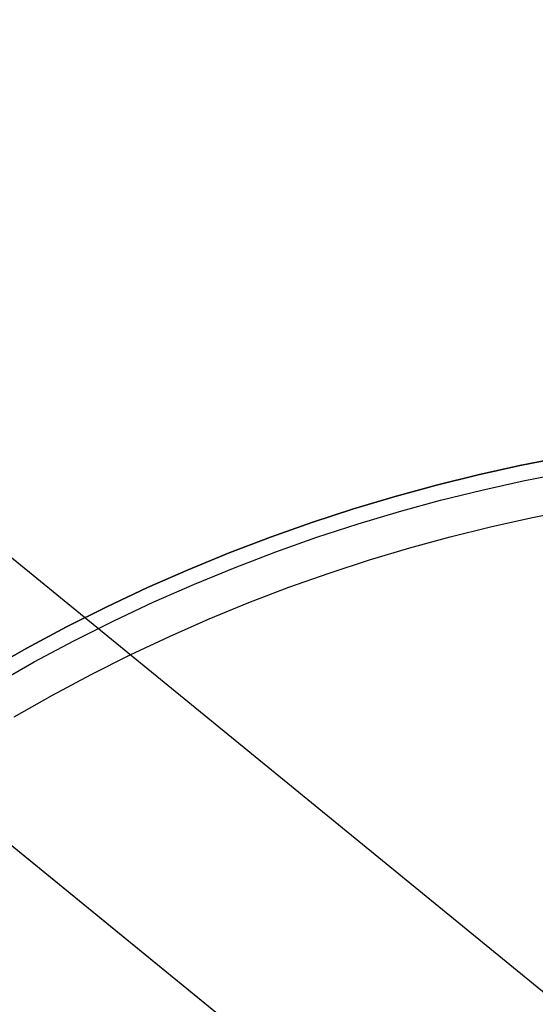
# Model space of a CAD drawing. Header units: millimetres. Extents: x -104 to 128, y -124 to 124.
# Tile 245 of 256: x -49 to -20, y 68 to 123. Entities that reach past the tile are written whole.
import ezdxf

# ---------------------------------------------------------------- set-up
doc = ezdxf.new("R2010")
doc.units = ezdxf.units.MM
doc.header["$MEASUREMENT"] = 0
doc.layers.add('Predefinito', color=5, linetype='Continuous')

msp = doc.modelspace()

# ---------------------------------------------------------------- linework, layer by layer
at = {"layer": 'Predefinito'}
for points in [[(-18.59263551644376, 98.33053684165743), (-20.91730727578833, 97.87180136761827), (-23.24684651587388, 97.3542701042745), (-25.57917499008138, 96.77718911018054), (-27.9121517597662, 96.13989581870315), (-30.24357782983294, 95.44182423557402), (-32.57120124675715, 94.68250988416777), (-34.89272264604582, 93.86159445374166), (-37.2058012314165, 92.97883010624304), (-39.50806116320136, 92.03408339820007), (-41.79709832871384, 91.02733877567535), (-44.07048746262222, 89.95870160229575), (-46.32578958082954, 88.82840068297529), (-48.56055968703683, 87.63679024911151), (-50.77235470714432, 86.38435137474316)], [(-18.59263551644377, 98.33053684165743), (-20.91730727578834, 97.87180136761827), (-23.24684651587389, 97.3542701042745), (-25.57917499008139, 96.77718911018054), (-27.9121517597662, 96.13989581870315), (-30.24357782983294, 95.44182423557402), (-32.57120124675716, 94.68250988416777), (-34.89272264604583, 93.86159445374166), (-37.20580123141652, 92.97883010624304), (-39.50806116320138, 92.03408339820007), (-41.79709832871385, 91.02733877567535), (-44.07048746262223, 89.95870160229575), (-46.32578958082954, 88.82840068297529), (-48.56055968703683, 87.63679024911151), (-50.77235470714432, 86.38435137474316)], [(-50.77235470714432, 86.38435137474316), (-48.56055968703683, 87.63679024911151), (-46.32578958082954, 88.82840068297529), (-44.07048746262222, 89.95870160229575), (-41.79709832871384, 91.02733877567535), (-39.50806116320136, 92.03408339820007), (-37.2058012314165, 92.97883010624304), (-34.89272264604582, 93.86159445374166), (-32.57120124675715, 94.68250988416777), (-30.24357782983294, 95.44182423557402), (-27.9121517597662, 96.13989581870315), (-25.57917499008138, 96.77718911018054), (-23.24684651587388, 97.3542701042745), (-20.91730727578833, 97.87180136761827), (-18.59263551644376, 98.33053684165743)], [(-50.3297108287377, 85.62530965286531), (-48.13735040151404, 86.86674360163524), (-45.92221676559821, 88.04788359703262), (-43.68673152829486, 89.16825279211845), (-41.43331820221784, 90.2275000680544), (-39.16439434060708, 91.2253986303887), (-36.88236389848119, 92.1618440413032), (-34.58960986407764, 93.03685171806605), (-32.28848720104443, 93.85055393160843), (-29.98131613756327, 94.60319634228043), (-27.67037583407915, 95.29513411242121), (-25.35789845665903, 95.92682763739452), (-23.04606367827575, 96.49883793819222), (-20.73699362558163, 97.01182175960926), (-18.43274828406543, 97.46652641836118)], [(-49.26107397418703, 83.79282083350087), (-47.11563280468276, 85.00768654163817), (-44.94790580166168, 86.16354866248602), (-42.76026274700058, 87.25994055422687), (-40.55507528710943, 88.29651861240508), (-38.33470923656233, 89.27306089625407), (-36.10151710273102, 90.18946520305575), (-33.85783087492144, 91.0457466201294), (-31.60595511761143, 91.84203458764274), (-29.34816040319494, 92.57856950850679), (-27.08667711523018, 93.25569894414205), (-24.82368964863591, 93.87387343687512), (-22.56133102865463, 94.43364200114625), (-20.30167796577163, 94.9356473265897), (-18.0467463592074, 95.3806207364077)]]:
    msp.add_lwpolyline(points, dxfattribs=at)
at = {"layer": 'Predefinito', "extrusion": (0.6123724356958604, -0.5000000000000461, -0.6123724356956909)}
msp.add_lwpolyline([(15.55277956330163, 1216.099620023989), (15.55907679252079, 1215.702894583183), (15.57876708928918, 1215.294006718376), (15.61310127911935, 1214.873078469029), (15.66339903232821, 1214.440327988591), (15.69496464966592, 1214.219617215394), (15.73104539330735, 1213.996083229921), (15.7718237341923, 1213.76978656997), (15.81748544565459, 1213.540796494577), (15.86821931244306, 1213.309191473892), (15.92421679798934, 1213.075059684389), (15.98567166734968, 1212.838499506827), (16.05277956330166, 1212.599620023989), (16.12573753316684, 1212.358541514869), (16.20474350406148, 1212.115395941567), (16.28999570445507, 1211.87032742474), (16.38169203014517, 1211.623492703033), (16.48002935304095, 1211.375061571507), (16.5852027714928, 1211.125217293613), (16.69740480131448, 1210.874156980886), (16.8168245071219, 1210.622091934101), (16.94364657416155, 1210.369247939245), (17.07805032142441, 1210.115865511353), (17.22020865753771, 1209.862200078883), (17.37028698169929, 1209.608522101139), (17.52844203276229, 1209.355117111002), (17.69482069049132, 1209.102285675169), (17.86955873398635, 1208.850343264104), (18.05277956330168, 1208.599620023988), (18.24459289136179, 1208.350460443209), (18.44509341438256, 1208.103222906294), (18.65435947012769, 1207.858279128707), (18.87245169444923, 1207.616013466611), (19.09941168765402, 1207.376822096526), (19.33526070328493, 1207.14111206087), (19.57999837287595, 1206.909300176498), (19.83360148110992, 1206.68181180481), (20.09602280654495, 1206.459079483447), (20.36719004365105, 1206.241541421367), (20.64700482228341, 1206.029639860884), (20.93534184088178, 1205.823819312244), (21.2320481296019, 1205.624524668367), (21.5369424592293, 1205.432199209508), (21.84981491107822, 1205.247282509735), (22.17042662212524, 1205.070208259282), (22.4985097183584, 1204.901402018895), (22.83376744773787, 1204.741278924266), (23.17587452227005, 1204.590241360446), (23.52447767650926, 1204.448676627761), (23.87919644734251, 1204.316954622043), (24.23962417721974, 1204.195425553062), (24.60532924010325, 1204.084417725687), (24.97585648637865, 1203.984235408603), (25.35072889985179, 1203.895156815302), (25.72944945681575, 1203.81743222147), (26.1115031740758, 1203.751282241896), (26.49635932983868, 1203.696896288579), (26.88347383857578, 1203.654431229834), (27.27229175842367, 1203.62401026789), (27.66224990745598, 1203.60572204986), (28.05277956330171, 1203.599620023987), (28.44330921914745, 1203.605722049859), (28.83326736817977, 1203.624010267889), (29.22208528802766, 1203.654431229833), (29.60919979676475, 1203.696896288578), (29.99405595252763, 1203.751282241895), (30.37610966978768, 1203.81743222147), (30.75483022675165, 1203.895156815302), (31.12970264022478, 1203.984235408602), (31.50022988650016, 1204.084417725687), (31.86593494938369, 1204.195425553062), (32.22636267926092, 1204.316954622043), (32.58108145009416, 1204.448676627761), (32.92968460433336, 1204.590241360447), (33.27179167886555, 1204.741278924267), (33.607049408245, 1204.901402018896), (33.93513250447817, 1205.070208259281), (34.25574421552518, 1205.247282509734), (34.5686166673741, 1205.432199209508), (34.87351099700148, 1205.624524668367), (35.17021728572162, 1205.823819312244), (35.45855430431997, 1206.029639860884), (35.73836908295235, 1206.241541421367), (36.00953632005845, 1206.459079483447), (36.27195764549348, 1206.68181180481), (36.52556075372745, 1206.909300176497), (36.77029842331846, 1207.14111206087), (37.00614743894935, 1207.376822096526), (37.23310743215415, 1207.616013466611), (37.45119965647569, 1207.858279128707), (37.66046571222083, 1208.103222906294), (37.86096623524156, 1208.350460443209), (38.05277956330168, 1208.599620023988), (38.23600039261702, 1208.850343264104), (38.41073843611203, 1209.102285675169), (38.57711709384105, 1209.355117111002), (38.73527214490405, 1209.608522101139), (38.88535046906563, 1209.862200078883), (39.02750880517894, 1210.115865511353), (39.16191255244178, 1210.369247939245), (39.28873461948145, 1210.622091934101), (39.40815432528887, 1210.874156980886), (39.52035635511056, 1211.125217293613), (39.62552977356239, 1211.375061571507), (39.72386709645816, 1211.623492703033), (39.81556342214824, 1211.87032742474), (39.90081562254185, 1212.115395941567), (39.97982159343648, 1212.358541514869), (40.05277956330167, 1212.599620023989), (40.11988745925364, 1212.838499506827), (40.18134232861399, 1213.075059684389), (40.23733981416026, 1213.309191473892), (40.28807368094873, 1213.540796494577), (40.333735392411, 1213.76978656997), (40.37451373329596, 1213.996083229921), (40.41059447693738, 1214.219617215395), (40.44216009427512, 1214.440327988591), (40.49245784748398, 1214.873078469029), (40.52679203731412, 1215.294006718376), (40.54648233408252, 1215.702894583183), (40.55277956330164, 1216.099620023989)], dxfattribs=at)
at = {"layer": 'Predefinito', "extrusion": (-0.6123724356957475, 0.5000000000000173, 0.6123724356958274)}
msp.add_lwpolyline([(-40.55277956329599, 1216.099620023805), (-40.54648233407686, 1216.496345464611), (-40.52679203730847, 1216.905233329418), (-40.49245784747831, 1217.326161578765), (-40.44216009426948, 1217.758912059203), (-40.41059447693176, 1217.979622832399), (-40.37451373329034, 1218.203156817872), (-40.33373539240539, 1218.429453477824), (-40.28807368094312, 1218.658443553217), (-40.23733981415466, 1218.890048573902), (-40.18134232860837, 1219.124180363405), (-40.11988745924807, 1219.360740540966), (-40.0527795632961, 1219.599620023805), (-39.97982159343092, 1219.840698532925), (-39.90081562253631, 1220.083844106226), (-39.81556342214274, 1220.328912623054), (-39.72386709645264, 1220.57574734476), (-39.62552977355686, 1220.824178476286), (-39.52035635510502, 1221.074022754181), (-39.40815432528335, 1221.325083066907), (-39.28873461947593, 1221.577148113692), (-39.16191255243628, 1221.829992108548), (-39.02750880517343, 1222.08337453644), (-38.88535046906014, 1222.33703996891), (-38.73527214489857, 1222.590717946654), (-38.57711709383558, 1222.844122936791), (-38.41073843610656, 1223.096954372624), (-38.23600039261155, 1223.348896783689), (-38.05277956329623, 1223.599620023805), (-37.86096623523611, 1223.848779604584), (-37.66046571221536, 1224.096017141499), (-37.45119965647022, 1224.340960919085), (-37.23310743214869, 1224.583226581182), (-37.0061474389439, 1224.822417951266), (-36.77029842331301, 1225.058127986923), (-36.52556075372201, 1225.289939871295), (-36.27195764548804, 1225.517428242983), (-36.00953632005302, 1225.740160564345), (-35.73836908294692, 1225.957698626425), (-35.45855430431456, 1226.169600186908), (-35.17021728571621, 1226.375420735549), (-34.8735109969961, 1226.574715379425), (-34.56861666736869, 1226.767040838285), (-34.2557442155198, 1226.951957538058), (-33.93513250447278, 1227.129031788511), (-33.6070494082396, 1227.297838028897), (-33.27179167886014, 1227.457961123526), (-32.92968460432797, 1227.608998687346), (-32.58108145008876, 1227.750563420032), (-32.22636267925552, 1227.88228542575), (-31.86593494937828, 1228.00381449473), (-31.50022988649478, 1228.114822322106), (-31.12970264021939, 1228.21500463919), (-30.75483022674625, 1228.30408323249), (-30.37610966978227, 1228.381807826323), (-29.99405595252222, 1228.447957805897), (-29.60919979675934, 1228.502343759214), (-29.22208528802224, 1228.544808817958), (-28.83326736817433, 1228.575229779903), (-28.44330921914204, 1228.593517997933), (-28.0527795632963, 1228.599620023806), (-27.66224990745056, 1228.593517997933), (-27.27229175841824, 1228.575229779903), (-26.88347383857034, 1228.544808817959), (-26.49635932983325, 1228.502343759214), (-26.11150317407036, 1228.447957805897), (-25.72944945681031, 1228.381807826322), (-25.35072889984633, 1228.30408323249), (-24.97585648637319, 1228.21500463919), (-24.60532924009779, 1228.114822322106), (-24.23962417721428, 1228.00381449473), (-23.87919644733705, 1227.88228542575), (-23.5244776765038, 1227.750563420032), (-23.1758745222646, 1227.608998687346), (-22.8337674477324, 1227.457961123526), (-22.49850971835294, 1227.297838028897), (-22.17042662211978, 1227.129031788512), (-21.84981491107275, 1226.951957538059), (-21.53694245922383, 1226.767040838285), (-21.23204812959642, 1226.574715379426), (-20.93534184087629, 1226.37542073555), (-20.64700482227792, 1226.169600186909), (-20.36719004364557, 1225.957698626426), (-20.09602280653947, 1225.740160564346), (-19.83360148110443, 1225.517428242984), (-19.57999837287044, 1225.289939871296), (-19.33526070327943, 1225.058127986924), (-19.09941168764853, 1224.822417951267), (-18.87245169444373, 1224.583226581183), (-18.65435947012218, 1224.340960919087), (-18.44509341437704, 1224.0960171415), (-18.24459289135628, 1223.848779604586), (-18.05277956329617, 1223.599620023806), (-17.86955873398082, 1223.348896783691), (-17.6948206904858, 1223.096954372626), (-17.52844203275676, 1222.844122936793), (-17.37028698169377, 1222.590717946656), (-17.22020865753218, 1222.337039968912), (-17.07805032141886, 1222.083374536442), (-16.94364657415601, 1221.829992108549), (-16.81682450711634, 1221.577148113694), (-16.6974048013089, 1221.325083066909), (-16.58520277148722, 1221.074022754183), (-16.48002935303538, 1220.824178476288), (-16.3816920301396, 1220.575747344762), (-16.2899957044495, 1220.328912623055), (-16.2047435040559, 1220.083844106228), (-16.12573753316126, 1219.840698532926), (-16.05277956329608, 1219.599620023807), (-15.9856716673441, 1219.360740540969), (-15.92421679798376, 1219.124180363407), (-15.86821931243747, 1218.890048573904), (-15.81748544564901, 1218.658443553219), (-15.77182373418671, 1218.429453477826), (-15.73104539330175, 1218.203156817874), (-15.69496464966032, 1217.979622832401), (-15.66339903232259, 1217.758912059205), (-15.61310127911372, 1217.326161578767), (-15.57876708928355, 1216.905233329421), (-15.55907679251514, 1216.496345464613), (-15.552779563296, 1216.099620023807)], dxfattribs=at)
at = {"layer": 'Predefinito', "extrusion": (-0.612372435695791, 0.5000000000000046, 0.6123724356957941)}
msp.add_lwpolyline([(-15.55277956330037, 1216.099620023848), (-15.55907679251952, 1215.702894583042), (-15.57876708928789, 1215.294006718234), (-15.61310127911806, 1214.873078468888), (-15.66339903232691, 1214.44032798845), (-15.69496464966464, 1214.219617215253), (-15.73104539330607, 1213.99608322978), (-15.77182373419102, 1213.769786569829), (-15.81748544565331, 1213.540796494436), (-15.86821931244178, 1213.309191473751), (-15.92421679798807, 1213.075059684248), (-15.98567166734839, 1212.838499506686), (-16.05277956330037, 1212.599620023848), (-16.12573753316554, 1212.358541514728), (-16.20474350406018, 1212.115395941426), (-16.28999570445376, 1211.870327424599), (-16.38169203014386, 1211.623492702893), (-16.48002935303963, 1211.375061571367), (-16.58520277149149, 1211.125217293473), (-16.69740480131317, 1210.874156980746), (-16.81682450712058, 1210.62209193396), (-16.94364657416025, 1210.369247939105), (-17.0780503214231, 1210.115865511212), (-17.22020865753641, 1209.862200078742), (-17.37028698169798, 1209.608522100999), (-17.52844203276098, 1209.355117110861), (-17.69482069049, 1209.102285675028), (-17.86955873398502, 1208.850343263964), (-18.05277956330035, 1208.599620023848), (-18.24459289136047, 1208.350460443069), (-18.44509341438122, 1208.103222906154), (-18.65435947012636, 1207.858279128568), (-18.87245169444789, 1207.616013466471), (-19.09941168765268, 1207.376822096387), (-19.33526070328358, 1207.14111206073), (-19.57999837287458, 1206.909300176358), (-19.83360148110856, 1206.68181180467), (-20.09602280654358, 1206.459079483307), (-20.36719004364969, 1206.241541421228), (-20.64700482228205, 1206.029639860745), (-20.93534184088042, 1205.823819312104), (-21.23204812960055, 1205.624524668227), (-21.53694245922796, 1205.432199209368), (-21.84981491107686, 1205.247282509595), (-22.17042662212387, 1205.070208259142), (-22.49850971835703, 1204.901402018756), (-22.83376744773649, 1204.741278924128), (-23.17587452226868, 1204.590241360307), (-23.52447767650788, 1204.448676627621), (-23.87919644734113, 1204.316954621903), (-24.23962417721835, 1204.195425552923), (-24.60532924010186, 1204.084417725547), (-24.97585648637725, 1203.984235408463), (-25.35072889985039, 1203.895156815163), (-25.72944945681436, 1203.817432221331), (-26.11150317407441, 1203.751282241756), (-26.4963593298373, 1203.69689628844), (-26.88347383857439, 1203.654431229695), (-27.27229175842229, 1203.62401026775), (-27.66224990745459, 1203.605722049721), (-28.05277956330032, 1203.599620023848), (-28.44330921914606, 1203.60572204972), (-28.83326736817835, 1203.62401026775), (-29.22208528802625, 1203.654431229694), (-29.60919979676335, 1203.696896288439), (-29.99405595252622, 1203.751282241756), (-30.37610966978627, 1203.817432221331), (-30.75483022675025, 1203.895156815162), (-31.12970264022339, 1203.984235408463), (-31.50022988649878, 1204.084417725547), (-31.86593494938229, 1204.195425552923), (-32.22636267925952, 1204.316954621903), (-32.58108145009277, 1204.448676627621), (-32.92968460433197, 1204.590241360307), (-33.27179167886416, 1204.741278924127), (-33.60704940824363, 1204.901402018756), (-33.9351325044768, 1205.070208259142), (-34.25574421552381, 1205.247282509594), (-34.56861666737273, 1205.432199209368), (-34.87351099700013, 1205.624524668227), (-35.17021728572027, 1205.823819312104), (-35.45855430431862, 1206.029639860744), (-35.738369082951, 1206.241541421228), (-36.00953632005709, 1206.459079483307), (-36.27195764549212, 1206.681811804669), (-36.5255607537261, 1206.909300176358), (-36.77029842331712, 1207.141112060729), (-37.00614743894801, 1207.376822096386), (-37.2331074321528, 1207.61601346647), (-37.45119965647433, 1207.858279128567), (-37.66046571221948, 1208.103222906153), (-37.86096623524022, 1208.350460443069), (-38.05277956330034, 1208.599620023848), (-38.23600039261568, 1208.850343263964), (-38.41073843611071, 1209.102285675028), (-38.57711709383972, 1209.355117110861), (-38.73527214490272, 1209.608522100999), (-38.8853504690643, 1209.862200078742), (-39.0275088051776, 1210.115865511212), (-39.16191255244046, 1210.369247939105), (-39.28873461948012, 1210.62209193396), (-39.40815432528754, 1210.874156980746), (-39.52035635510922, 1211.125217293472), (-39.62552977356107, 1211.375061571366), (-39.72386709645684, 1211.623492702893), (-39.81556342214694, 1211.870327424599), (-39.90081562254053, 1212.115395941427), (-39.97982159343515, 1212.358541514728), (-40.05277956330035, 1212.599620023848), (-40.11988745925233, 1212.838499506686), (-40.18134232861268, 1213.075059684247), (-40.23733981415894, 1213.30919147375), (-40.28807368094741, 1213.540796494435), (-40.33373539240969, 1213.769786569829), (-40.37451373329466, 1213.99608322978), (-40.41059447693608, 1214.219617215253), (-40.44216009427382, 1214.440327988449), (-40.49245784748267, 1214.873078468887), (-40.52679203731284, 1215.294006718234), (-40.54648233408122, 1215.702894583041), (-40.55277956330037, 1216.099620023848)], dxfattribs=at)
at = {"layer": 'Predefinito', "extrusion": (-0.6123724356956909, 0.5000000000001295, 0.6123724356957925)}
msp.add_lwpolyline([(-40.55277956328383, 1216.099620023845), (-40.54648233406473, 1216.496345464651), (-40.5267920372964, 1216.905233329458), (-40.49245784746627, 1217.326161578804), (-40.44216009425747, 1217.758912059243), (-40.41059447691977, 1217.979622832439), (-40.37451373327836, 1218.203156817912), (-40.33373539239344, 1218.429453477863), (-40.28807368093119, 1218.658443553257), (-40.23733981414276, 1218.890048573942), (-40.18134232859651, 1219.124180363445), (-40.11988745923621, 1219.360740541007), (-40.05277956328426, 1219.599620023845), (-39.9798215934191, 1219.840698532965), (-39.9008156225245, 1220.083844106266), (-39.81556342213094, 1220.328912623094), (-39.72386709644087, 1220.5757473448), (-39.62552977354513, 1220.824178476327), (-39.52035635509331, 1221.074022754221), (-39.40815432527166, 1221.325083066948), (-39.28873461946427, 1221.577148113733), (-39.16191255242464, 1221.829992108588), (-39.02750880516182, 1222.083374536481), (-38.88535046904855, 1222.337039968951), (-38.735272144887, 1222.590717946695), (-38.57711709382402, 1222.844122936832), (-38.41073843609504, 1223.096954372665), (-38.23600039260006, 1223.34889678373), (-38.05277956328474, 1223.599620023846), (-37.86096623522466, 1223.848779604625), (-37.66046571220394, 1224.09601714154), (-37.45119965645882, 1224.340960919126), (-37.23310743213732, 1224.583226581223), (-37.00614743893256, 1224.822417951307), (-36.77029842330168, 1225.058127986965), (-36.52556075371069, 1225.289939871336), (-36.27195764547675, 1225.517428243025), (-36.00953632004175, 1225.740160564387), (-35.73836908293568, 1225.957698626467), (-35.45855430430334, 1226.16960018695), (-35.170217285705, 1226.375420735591), (-34.87351099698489, 1226.574715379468), (-34.56861666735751, 1226.767040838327), (-34.25574421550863, 1226.951957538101), (-33.93513250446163, 1227.129031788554), (-33.60704940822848, 1227.297838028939), (-33.27179167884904, 1227.457961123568), (-32.92968460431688, 1227.608998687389), (-32.58108145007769, 1227.750563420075), (-32.22636267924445, 1227.882285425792), (-31.86593494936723, 1228.003814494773), (-31.50022988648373, 1228.114822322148), (-31.12970264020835, 1228.215004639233), (-30.7548302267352, 1228.304083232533), (-30.37610966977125, 1228.381807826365), (-29.9940559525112, 1228.44795780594), (-29.60919979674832, 1228.502343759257), (-29.22208528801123, 1228.544808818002), (-28.83326736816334, 1228.575229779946), (-28.44330921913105, 1228.593517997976), (-28.0527795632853, 1228.599620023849), (-27.66224990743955, 1228.593517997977), (-27.27229175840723, 1228.575229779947), (-26.88347383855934, 1228.544808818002), (-26.49635932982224, 1228.502343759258), (-26.11150317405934, 1228.447957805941), (-25.7294494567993, 1228.381807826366), (-25.35072889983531, 1228.304083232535), (-24.97585648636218, 1228.215004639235), (-24.60532924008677, 1228.11482232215), (-24.23962417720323, 1228.003814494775), (-23.87919644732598, 1227.882285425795), (-23.52447767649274, 1227.750563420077), (-23.17587452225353, 1227.608998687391), (-22.83376744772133, 1227.457961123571), (-22.49850971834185, 1227.297838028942), (-22.17042662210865, 1227.129031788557), (-21.84981491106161, 1226.951957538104), (-21.53694245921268, 1226.767040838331), (-21.23204812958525, 1226.574715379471), (-20.9353418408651, 1226.375420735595), (-20.64700482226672, 1226.169600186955), (-20.36719004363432, 1225.957698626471), (-20.0960228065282, 1225.740160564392), (-19.83360148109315, 1225.51742824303), (-19.57999837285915, 1225.289939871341), (-19.33526070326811, 1225.05812798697), (-19.09941168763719, 1224.822417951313), (-18.87245169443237, 1224.583226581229), (-18.6543594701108, 1224.340960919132), (-18.44509341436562, 1224.096017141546), (-18.24459289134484, 1223.848779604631), (-18.0527795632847, 1223.599620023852), (-17.86955873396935, 1223.348896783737), (-17.69482069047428, 1223.096954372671), (-17.52844203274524, 1222.844122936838), (-17.37028698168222, 1222.590717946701), (-17.22020865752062, 1222.337039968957), (-17.07805032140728, 1222.083374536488), (-16.94364657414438, 1221.829992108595), (-16.81682450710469, 1221.57714811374), (-16.69740480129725, 1221.325083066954), (-16.58520277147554, 1221.074022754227), (-16.48002935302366, 1220.824178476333), (-16.38169203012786, 1220.575747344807), (-16.28999570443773, 1220.328912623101), (-16.20474350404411, 1220.083844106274), (-16.12573753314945, 1219.840698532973), (-16.05277956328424, 1219.599620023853), (-15.98567166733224, 1219.360740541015), (-15.92421679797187, 1219.124180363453), (-15.86821931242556, 1218.89004857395), (-15.81748544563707, 1218.658443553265), (-15.77182373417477, 1218.429453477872), (-15.73104539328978, 1218.20315681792), (-15.69496464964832, 1217.979622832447), (-15.66339903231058, 1217.758912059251), (-15.61310127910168, 1217.326161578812), (-15.57876708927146, 1216.905233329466), (-15.55907679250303, 1216.496345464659), (-15.55277956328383, 1216.099620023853)], dxfattribs=at)
at = {"layer": 'Predefinito', "extrusion": (-0.6123724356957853, 0.4999999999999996, 0.6123724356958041)}
msp.add_lwpolyline([(-15.5527795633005, 1216.099620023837), (-15.55907679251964, 1215.702894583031), (-15.57876708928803, 1215.294006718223), (-15.61310127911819, 1214.873078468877), (-15.66339903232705, 1214.440327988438), (-15.69496464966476, 1214.219617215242), (-15.7310453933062, 1213.996083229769), (-15.77182373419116, 1213.769786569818), (-15.81748544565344, 1213.540796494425), (-15.86821931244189, 1213.30919147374), (-15.92421679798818, 1213.075059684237), (-15.98567166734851, 1212.838499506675), (-16.05277956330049, 1212.599620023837), (-16.12573753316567, 1212.358541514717), (-16.2047435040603, 1212.115395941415), (-16.28999570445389, 1211.870327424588), (-16.38169203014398, 1211.623492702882), (-16.48002935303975, 1211.375061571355), (-16.58520277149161, 1211.125217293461), (-16.69740480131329, 1210.874156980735), (-16.81682450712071, 1210.622091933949), (-16.94364657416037, 1210.369247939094), (-17.07805032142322, 1210.115865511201), (-17.22020865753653, 1209.862200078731), (-17.3702869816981, 1209.608522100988), (-17.52844203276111, 1209.35511711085), (-17.69482069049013, 1209.102285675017), (-17.86955873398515, 1208.850343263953), (-18.05277956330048, 1208.599620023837), (-18.24459289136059, 1208.350460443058), (-18.44509341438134, 1208.103222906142), (-18.65435947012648, 1207.858279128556), (-18.87245169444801, 1207.61601346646), (-19.09941168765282, 1207.376822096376), (-19.33526070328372, 1207.141112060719), (-19.57999837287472, 1206.909300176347), (-19.8336014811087, 1206.681811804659), (-20.09602280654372, 1206.459079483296), (-20.36719004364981, 1206.241541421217), (-20.64700482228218, 1206.029639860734), (-20.93534184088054, 1205.823819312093), (-21.23204812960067, 1205.624524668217), (-21.53694245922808, 1205.432199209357), (-21.84981491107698, 1205.247282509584), (-22.17042662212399, 1205.070208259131), (-22.49850971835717, 1204.901402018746), (-22.83376744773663, 1204.741278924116), (-23.17587452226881, 1204.590241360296), (-23.52447767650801, 1204.44867662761), (-23.87919644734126, 1204.316954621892), (-24.23962417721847, 1204.195425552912), (-24.60532924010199, 1204.084417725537), (-24.97585648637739, 1203.984235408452), (-25.35072889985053, 1203.895156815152), (-25.7294494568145, 1203.81743222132), (-26.11150317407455, 1203.751282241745), (-26.49635932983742, 1203.696896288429), (-26.88347383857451, 1203.654431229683), (-27.27229175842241, 1203.624010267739), (-27.66224990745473, 1203.60572204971), (-28.05277956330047, 1203.599620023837), (-28.4433092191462, 1203.605722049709), (-28.83326736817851, 1203.624010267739), (-29.2220852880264, 1203.654431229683), (-29.60919979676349, 1203.696896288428), (-29.99405595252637, 1203.751282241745), (-30.37610966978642, 1203.81743222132), (-30.7548302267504, 1203.895156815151), (-31.12970264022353, 1203.984235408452), (-31.50022988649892, 1204.084417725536), (-31.86593494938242, 1204.195425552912), (-32.22636267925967, 1204.316954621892), (-32.5810814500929, 1204.44867662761), (-32.92968460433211, 1204.590241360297), (-33.2717916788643, 1204.741278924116), (-33.60704940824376, 1204.901402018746), (-33.93513250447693, 1205.070208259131), (-34.25574421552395, 1205.247282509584), (-34.56861666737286, 1205.432199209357), (-34.87351099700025, 1205.624524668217), (-35.17021728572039, 1205.823819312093), (-35.45855430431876, 1206.029639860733), (-35.73836908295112, 1206.241541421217), (-36.00953632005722, 1206.459079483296), (-36.27195764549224, 1206.681811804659), (-36.52556075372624, 1206.909300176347), (-36.77029842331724, 1207.141112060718), (-37.00614743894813, 1207.376822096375), (-37.23310743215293, 1207.61601346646), (-37.45119965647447, 1207.858279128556), (-37.66046571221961, 1208.103222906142), (-37.86096623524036, 1208.350460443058), (-38.05277956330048, 1208.599620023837), (-38.23600039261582, 1208.850343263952), (-38.41073843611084, 1209.102285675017), (-38.57711709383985, 1209.35511711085), (-38.73527214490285, 1209.608522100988), (-38.88535046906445, 1209.862200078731), (-39.02750880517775, 1210.115865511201), (-39.16191255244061, 1210.369247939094), (-39.28873461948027, 1210.622091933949), (-39.40815432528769, 1210.874156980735), (-39.52035635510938, 1211.125217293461), (-39.62552977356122, 1211.375061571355), (-39.723867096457, 1211.623492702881), (-39.81556342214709, 1211.870327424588), (-39.90081562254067, 1212.115395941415), (-39.97982159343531, 1212.358541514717), (-40.0527795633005, 1212.599620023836), (-40.11988745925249, 1212.838499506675), (-40.18134232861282, 1213.075059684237), (-40.23733981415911, 1213.309191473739), (-40.28807368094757, 1213.540796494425), (-40.33373539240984, 1213.769786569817), (-40.37451373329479, 1213.996083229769), (-40.41059447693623, 1214.219617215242), (-40.44216009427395, 1214.440327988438), (-40.49245784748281, 1214.873078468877), (-40.52679203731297, 1215.294006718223), (-40.54648233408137, 1215.70289458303), (-40.55277956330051, 1216.099620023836)], dxfattribs=at)
at = {"layer": 'Predefinito', "extrusion": (-0.6123724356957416, 0.5000000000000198, 0.6123724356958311)}
msp.add_lwpolyline([(-40.55277956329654, 1216.0996200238), (-40.5464823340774, 1216.496345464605), (-40.52679203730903, 1216.905233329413), (-40.49245784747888, 1217.326161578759), (-40.44216009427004, 1217.758912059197), (-40.41059447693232, 1217.979622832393), (-40.37451373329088, 1218.203156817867), (-40.33373539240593, 1218.429453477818), (-40.28807368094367, 1218.658443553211), (-40.23733981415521, 1218.890048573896), (-40.18134232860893, 1219.124180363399), (-40.11988745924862, 1219.360740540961), (-40.05277956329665, 1219.5996200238), (-39.97982159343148, 1219.840698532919), (-39.90081562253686, 1220.083844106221), (-39.81556342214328, 1220.328912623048), (-39.72386709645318, 1220.575747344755), (-39.62552977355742, 1220.824178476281), (-39.52035635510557, 1221.074022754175), (-39.4081543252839, 1221.325083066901), (-39.28873461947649, 1221.577148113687), (-39.16191255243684, 1221.829992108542), (-39.02750880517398, 1222.083374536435), (-38.88535046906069, 1222.337039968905), (-38.73527214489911, 1222.590717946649), (-38.57711709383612, 1222.844122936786), (-38.41073843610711, 1223.096954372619), (-38.23600039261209, 1223.348896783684), (-38.05277956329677, 1223.5996200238), (-37.86096623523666, 1223.848779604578), (-37.66046571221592, 1224.096017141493), (-37.45119965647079, 1224.34096091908), (-37.23310743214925, 1224.583226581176), (-37.00614743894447, 1224.82241795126), (-36.77029842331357, 1225.058127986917), (-36.52556075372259, 1225.289939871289), (-36.27195764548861, 1225.517428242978), (-36.00953632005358, 1225.74016056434), (-35.73836908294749, 1225.95769862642), (-35.45855430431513, 1226.169600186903), (-35.17021728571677, 1226.375420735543), (-34.87351099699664, 1226.57471537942), (-34.56861666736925, 1226.767040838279), (-34.25574421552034, 1226.951957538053), (-33.93513250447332, 1227.129031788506), (-33.60704940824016, 1227.297838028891), (-33.27179167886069, 1227.45796112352), (-32.92968460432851, 1227.60899868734), (-32.58108145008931, 1227.750563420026), (-32.22636267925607, 1227.882285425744), (-31.86593494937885, 1228.003814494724), (-31.50022988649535, 1228.1148223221), (-31.12970264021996, 1228.215004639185), (-30.75483022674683, 1228.304083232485), (-30.37610966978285, 1228.381807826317), (-29.99405595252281, 1228.447957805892), (-29.60919979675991, 1228.502343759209), (-29.2220852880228, 1228.544808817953), (-28.83326736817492, 1228.575229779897), (-28.44330921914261, 1228.593517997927), (-28.05277956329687, 1228.5996200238), (-27.66224990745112, 1228.593517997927), (-27.27229175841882, 1228.575229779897), (-26.88347383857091, 1228.544808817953), (-26.49635932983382, 1228.502343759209), (-26.11150317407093, 1228.447957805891), (-25.72944945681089, 1228.381807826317), (-25.35072889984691, 1228.304083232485), (-24.97585648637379, 1228.215004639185), (-24.60532924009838, 1228.1148223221), (-24.23962417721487, 1228.003814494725), (-23.87919644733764, 1227.882285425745), (-23.52447767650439, 1227.750563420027), (-23.17587452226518, 1227.608998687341), (-22.833767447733, 1227.457961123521), (-22.49850971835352, 1227.297838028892), (-22.17042662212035, 1227.129031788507), (-21.84981491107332, 1226.951957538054), (-21.53694245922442, 1226.767040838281), (-21.23204812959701, 1226.574715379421), (-20.93534184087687, 1226.375420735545), (-20.6470048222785, 1226.169600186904), (-20.36719004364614, 1225.957698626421), (-20.09602280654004, 1225.740160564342), (-19.83360148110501, 1225.517428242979), (-19.57999837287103, 1225.289939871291), (-19.33526070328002, 1225.058127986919), (-19.0994116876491, 1224.822417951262), (-18.8724516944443, 1224.583226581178), (-18.65435947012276, 1224.340960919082), (-18.44509341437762, 1224.096017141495), (-18.24459289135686, 1223.84877960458), (-18.05277956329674, 1223.599620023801), (-17.86955873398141, 1223.348896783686), (-17.69482069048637, 1223.096954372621), (-17.52844203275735, 1222.844122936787), (-17.37028698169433, 1222.59071794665), (-17.22020865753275, 1222.337039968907), (-17.07805032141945, 1222.083374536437), (-16.94364657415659, 1221.829992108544), (-16.81682450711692, 1221.577148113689), (-16.6974048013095, 1221.325083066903), (-16.58520277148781, 1221.074022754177), (-16.48002935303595, 1220.824178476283), (-16.38169203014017, 1220.575747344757), (-16.28999570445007, 1220.32891262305), (-16.20474350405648, 1220.083844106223), (-16.12573753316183, 1219.840698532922), (-16.05277956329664, 1219.599620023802), (-15.98567166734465, 1219.360740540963), (-15.92421679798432, 1219.124180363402), (-15.86821931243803, 1218.890048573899), (-15.81748544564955, 1218.658443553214), (-15.77182373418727, 1218.42945347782), (-15.7310453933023, 1218.203156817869), (-15.69496464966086, 1217.979622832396), (-15.66339903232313, 1217.7589120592), (-15.61310127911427, 1217.326161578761), (-15.57876708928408, 1216.905233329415), (-15.5590767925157, 1216.496345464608), (-15.55277956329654, 1216.099620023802)], dxfattribs=at)
at = {"layer": 'Predefinito', "extrusion": (0.6123724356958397, -0.5000000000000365, -0.6123724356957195)}
msp.add_lwpolyline([(15.55277956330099, 1216.099620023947), (15.55907679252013, 1215.702894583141), (15.57876708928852, 1215.294006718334), (15.61310127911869, 1214.873078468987), (15.66339903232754, 1214.440327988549), (15.69496464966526, 1214.219617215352), (15.73104539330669, 1213.996083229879), (15.77182373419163, 1213.769786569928), (15.81748544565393, 1213.540796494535), (15.8682193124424, 1213.30919147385), (15.92421679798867, 1213.075059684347), (15.98567166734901, 1212.838499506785), (16.05277956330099, 1212.599620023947), (16.12573753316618, 1212.358541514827), (16.2047435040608, 1212.115395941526), (16.28999570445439, 1211.870327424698), (16.3816920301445, 1211.623492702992), (16.48002935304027, 1211.375061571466), (16.58520277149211, 1211.125217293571), (16.6974048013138, 1210.874156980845), (16.81682450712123, 1210.622091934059), (16.94364657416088, 1210.369247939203), (17.07805032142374, 1210.115865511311), (17.22020865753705, 1209.862200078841), (17.37028698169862, 1209.608522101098), (17.52844203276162, 1209.35511711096), (17.69482069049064, 1209.102285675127), (17.86955873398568, 1208.850343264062), (18.05277956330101, 1208.599620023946), (18.24459289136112, 1208.350460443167), (18.44509341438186, 1208.103222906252), (18.65435947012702, 1207.858279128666), (18.87245169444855, 1207.616013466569), (19.09941168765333, 1207.376822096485), (19.33526070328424, 1207.141112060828), (19.57999837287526, 1206.909300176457), (19.83360148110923, 1206.681811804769), (20.09602280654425, 1206.459079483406), (20.36719004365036, 1206.241541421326), (20.64700482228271, 1206.029639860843), (20.93534184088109, 1205.823819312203), (21.23204812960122, 1205.624524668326), (21.53694245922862, 1205.432199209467), (21.84981491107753, 1205.247282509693), (22.17042662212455, 1205.07020825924), (22.49850971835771, 1204.901402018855), (22.83376744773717, 1204.741278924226), (23.17587452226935, 1204.590241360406), (23.52447767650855, 1204.44867662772), (23.8791964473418, 1204.316954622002), (24.23962417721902, 1204.195425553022), (24.60532924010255, 1204.084417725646), (24.97585648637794, 1203.984235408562), (25.35072889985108, 1203.895156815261), (25.72944945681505, 1203.817432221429), (26.1115031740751, 1203.751282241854), (26.49635932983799, 1203.696896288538), (26.88347383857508, 1203.654431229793), (27.27229175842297, 1203.624010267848), (27.66224990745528, 1203.605722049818), (28.05277956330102, 1203.599620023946), (28.44330921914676, 1203.605722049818), (28.83326736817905, 1203.624010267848), (29.22208528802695, 1203.654431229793), (29.60919979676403, 1203.696896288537), (29.99405595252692, 1203.751282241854), (30.37610966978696, 1203.817432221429), (30.75483022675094, 1203.895156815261), (31.12970264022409, 1203.984235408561), (31.50022988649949, 1204.084417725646), (31.86593494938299, 1204.195425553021), (32.22636267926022, 1204.316954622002), (32.58108145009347, 1204.44867662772), (32.92968460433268, 1204.590241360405), (33.27179167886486, 1204.741278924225), (33.60704940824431, 1204.901402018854), (33.93513250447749, 1205.07020825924), (34.25574421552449, 1205.247282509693), (34.5686166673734, 1205.432199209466), (34.87351099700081, 1205.624524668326), (35.17021728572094, 1205.823819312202), (35.45855430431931, 1206.029639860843), (35.73836908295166, 1206.241541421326), (36.00953632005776, 1206.459079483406), (36.27195764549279, 1206.681811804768), (36.52556075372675, 1206.909300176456), (36.77029842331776, 1207.141112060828), (37.00614743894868, 1207.376822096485), (37.23310743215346, 1207.616013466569), (37.451199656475, 1207.858279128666), (37.66046571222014, 1208.103222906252), (37.86096623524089, 1208.350460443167), (38.05277956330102, 1208.599620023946), (38.23600039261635, 1208.850343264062), (38.41073843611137, 1209.102285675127), (38.57711709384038, 1209.35511711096), (38.73527214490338, 1209.608522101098), (38.88535046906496, 1209.862200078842), (39.02750880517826, 1210.115865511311), (39.16191255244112, 1210.369247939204), (39.28873461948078, 1210.622091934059), (39.40815432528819, 1210.874156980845), (39.52035635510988, 1211.125217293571), (39.62552977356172, 1211.375061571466), (39.7238670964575, 1211.623492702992), (39.81556342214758, 1211.870327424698), (39.90081562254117, 1212.115395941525), (39.97982159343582, 1212.358541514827), (40.05277956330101, 1212.599620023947), (40.11988745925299, 1212.838499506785), (40.1813423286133, 1213.075059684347), (40.2373398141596, 1213.30919147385), (40.28807368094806, 1213.540796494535), (40.33373539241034, 1213.769786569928), (40.3745137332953, 1213.99608322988), (40.41059447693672, 1214.219617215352), (40.44216009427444, 1214.440327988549), (40.49245784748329, 1214.873078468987), (40.52679203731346, 1215.294006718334), (40.54648233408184, 1215.702894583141), (40.55277956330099, 1216.099620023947)], dxfattribs=at)
at = {"layer": 'Predefinito', "extrusion": (-0.6123724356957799, 0.4999999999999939, 0.6123724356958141)}
msp.add_lwpolyline([(-40.55277956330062, 1216.099620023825), (-40.54648233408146, 1216.49634546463), (-40.52679203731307, 1216.905233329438), (-40.49245784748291, 1217.326161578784), (-40.44216009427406, 1217.758912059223), (-40.41059447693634, 1217.979622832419), (-40.37451373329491, 1218.203156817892), (-40.33373539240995, 1218.429453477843), (-40.28807368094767, 1218.658443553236), (-40.23733981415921, 1218.890048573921), (-40.18134232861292, 1219.124180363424), (-40.1198874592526, 1219.360740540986), (-40.05277956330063, 1219.599620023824), (-39.97982159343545, 1219.840698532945), (-39.90081562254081, 1220.083844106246), (-39.81556342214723, 1220.328912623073), (-39.72386709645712, 1220.57574734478), (-39.62552977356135, 1220.824178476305), (-39.5203563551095, 1221.0740227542), (-39.40815432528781, 1221.325083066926), (-39.28873461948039, 1221.577148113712), (-39.16191255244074, 1221.829992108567), (-39.02750880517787, 1222.08337453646), (-38.88535046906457, 1222.33703996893), (-38.73527214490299, 1222.590717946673), (-38.57711709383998, 1222.844122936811), (-38.41073843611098, 1223.096954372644), (-38.23600039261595, 1223.348896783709), (-38.05277956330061, 1223.599620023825), (-37.86096623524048, 1223.848779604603), (-37.66046571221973, 1224.096017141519), (-37.45119965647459, 1224.340960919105), (-37.23310743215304, 1224.583226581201), (-37.00614743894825, 1224.822417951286), (-36.77029842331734, 1225.058127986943), (-36.52556075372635, 1225.289939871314), (-36.27195764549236, 1225.517428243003), (-36.00953632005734, 1225.740160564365), (-35.73836908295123, 1225.957698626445), (-35.45855430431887, 1226.169600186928), (-35.1702172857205, 1226.375420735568), (-34.87351099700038, 1226.574715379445), (-34.56861666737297, 1226.767040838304), (-34.25574421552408, 1226.951957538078), (-33.93513250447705, 1227.129031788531), (-33.60704940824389, 1227.297838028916), (-33.27179167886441, 1227.457961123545), (-32.92968460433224, 1227.608998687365), (-32.58108145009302, 1227.750563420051), (-32.22636267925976, 1227.882285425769), (-31.86593494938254, 1228.003814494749), (-31.50022988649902, 1228.114822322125), (-31.12970264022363, 1228.215004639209), (-30.7548302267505, 1228.30408323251), (-30.37610966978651, 1228.381807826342), (-29.99405595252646, 1228.447957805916), (-29.60919979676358, 1228.502343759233), (-29.22208528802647, 1228.544808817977), (-28.83326736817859, 1228.575229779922), (-28.44330921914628, 1228.593517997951), (-28.05277956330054, 1228.599620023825), (-27.66224990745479, 1228.593517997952), (-27.27229175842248, 1228.575229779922), (-26.88347383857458, 1228.544808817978), (-26.49635932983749, 1228.502343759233), (-26.1115031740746, 1228.447957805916), (-25.72944945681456, 1228.381807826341), (-25.35072889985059, 1228.304083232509), (-24.97585648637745, 1228.215004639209), (-24.60532924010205, 1228.114822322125), (-24.23962417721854, 1228.003814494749), (-23.87919644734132, 1227.882285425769), (-23.52447767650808, 1227.750563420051), (-23.17587452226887, 1227.608998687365), (-22.83376744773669, 1227.457961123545), (-22.49850971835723, 1227.297838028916), (-22.17042662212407, 1227.129031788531), (-21.84981491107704, 1226.951957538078), (-21.53694245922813, 1226.767040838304), (-21.23204812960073, 1226.574715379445), (-20.9353418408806, 1226.375420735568), (-20.64700482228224, 1226.169600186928), (-20.36719004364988, 1225.957698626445), (-20.09602280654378, 1225.740160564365), (-19.83360148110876, 1225.517428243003), (-19.57999837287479, 1225.289939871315), (-19.33526070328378, 1225.058127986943), (-19.09941168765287, 1224.822417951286), (-18.87245169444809, 1224.583226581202), (-18.65435947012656, 1224.340960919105), (-18.44509341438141, 1224.096017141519), (-18.24459289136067, 1223.848779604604), (-18.05277956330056, 1223.599620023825), (-17.86955873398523, 1223.348896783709), (-17.6948206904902, 1223.096954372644), (-17.52844203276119, 1222.844122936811), (-17.37028698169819, 1222.590717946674), (-17.22020865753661, 1222.33703996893), (-17.07805032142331, 1222.08337453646), (-16.94364657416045, 1221.829992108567), (-16.81682450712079, 1221.577148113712), (-16.69740480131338, 1221.325083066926), (-16.5852027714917, 1221.0740227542), (-16.48002935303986, 1220.824178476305), (-16.38169203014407, 1220.57574734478), (-16.28999570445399, 1220.328912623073), (-16.20474350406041, 1220.083844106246), (-16.12573753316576, 1219.840698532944), (-16.05277956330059, 1219.599620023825), (-15.98567166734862, 1219.360740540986), (-15.92421679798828, 1219.124180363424), (-15.868219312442, 1218.890048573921), (-15.81748544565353, 1218.658443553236), (-15.77182373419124, 1218.429453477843), (-15.73104539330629, 1218.203156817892), (-15.69496464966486, 1217.979622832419), (-15.66339903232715, 1217.758912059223), (-15.61310127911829, 1217.326161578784), (-15.57876708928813, 1216.905233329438), (-15.55907679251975, 1216.49634546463), (-15.55277956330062, 1216.099620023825)], dxfattribs=at)
at = {"layer": 'Predefinito'}
for points in [[(26.46259850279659, 30.72442395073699, 1537.443095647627), (-86.362587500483, 122.868170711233, 1650.26828165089)], [(12.5166858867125, 25.97723937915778, 1527.671925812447), (-100.1975522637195, 118.0269415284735, 1640.386163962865)], [(24.15333140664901, 16.48287023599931, 1547.658056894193), (-88.33901103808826, 108.3444831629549, 1660.150399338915)]]:
    msp.add_polyline3d(points, dxfattribs=at)

doc.saveas('drawing.dxf')
